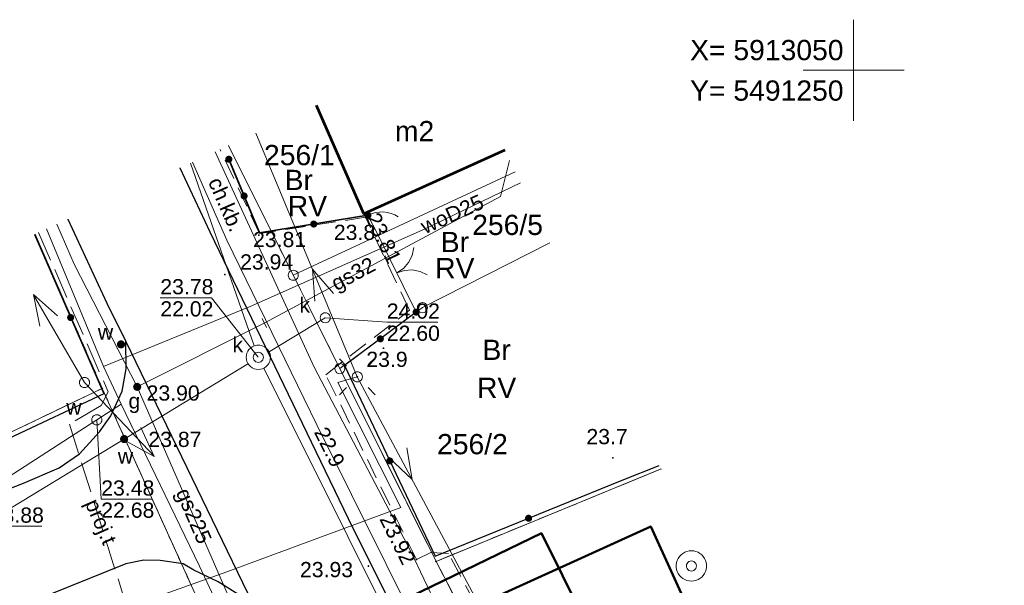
# Model space of a CAD drawing. Extents: x 5491061 to 5491264, y 5912943 to 5913063.
# Tile 58 of 58: x 5491209 to 5491257, y 5913025 to 5913052. Entities that reach past the tile are written whole.
import ezdxf
from ezdxf.enums import TextEntityAlignment as Align

# ---------------------------------------------------------------- set-up
doc = ezdxf.new("R2010")
doc.units = 0
for name, pattern in [('DGN Style 3', [2.568211, 1.834436, -0.733774]), ('PRZER1-1', [1, 0.5, -0.5]), ('PRZER2-1', [1.5, 1, -0.5]), ('PRZER3-1', [2, 1.5, -0.5])]:
    doc.linetypes.add(name, pattern=pattern)
doc.layers.get('0').update_dxf_attribs({"linetype": 'CONTINUOUS'})
for name, color, linetype, lineweight in [('GEPPGD', 7, 'CONTINUOUS', 18), ('GESBZO', 7, 'CONTINUOUS', 50), ('GESBZO_O', 7, 'CONTINUOUS', 50), ('GESDZI', 7, 'CONTINUOUS', 18), ('GESDZI_O', 7, 'CONTINUOUS', 18), ('GESKKL', 82, 'CONTINUOUS', 18), ('GESKKL_O', 82, 'CONTINUOUS', 18), ('GESUZY', 96, 'CONTINUOUS', 18), ('GESUZY_O', 96, 'CONTINUOUS', 18), ('GSLKBR', 7, 'CONTINUOUS', 18), ('GSLKFU', 7, 'CONTINUOUS', 18), ('GSLKOG', 7, 'CONTINUOUS', 35), ('GSLKRW', 7, 'CONTINUOUS', 25), ('GSPWPN', 7, 'CONTINUOUS', 13), ('GSPWPN_O', 7, 'CONTINUOUS', 13), ('GSPWPS', 7, 'CONTINUOUS', 13), ('GSPWPS_O', 7, 'CONTINUOUS', 13), ('GSSKOA', 7, 'CONTINUOUS', 18), ('GSSKOD', 7, 'CONTINUOUS', 18), ('GSSKOD_O', 7, 'CONTINUOUS', 18), ('GULEPR', 1, 'CONTINUOUS', 18), ('GULGPR', 52, 'CONTINUOUS', 18), ('GULGPR_O', 52, 'CONTINUOUS', 18), ('GULKPR', 36, 'CONTINUOUS', 18), ('GULTPR', 30, 'CONTINUOUS', 18), ('GULTPR_O', 30, 'CONTINUOUS', 18), ('GULWPR', 5, 'CONTINUOUS', 18), ('GULWPR_O', 5, 'CONTINUOUS', 18), ('GUPELA', 7, 'CONTINUOUS', 18), ('GUPELN', 1, 'CONTINUOUS', 18), ('GUPGZA', 52, 'CONTINUOUS', 18), ('GUPGZA_O', 52, 'CONTINUOUS', 18), ('GUPIKP', 7, 'CONTINUOUS', 18), ('GUPISN', 7, 'CONTINUOUS', 18), ('GUPIWZ', 7, 'CONTINUOUS', 18), ('GUPIWZ_O', 7, 'CONTINUOUS', 18), ('GUPKSD', 36, 'CONTINUOUS', 18), ('GUPKSD_O', 36, 'CONTINUOUS', 18), ('GUPPRZ_O', 7, 'CONTINUOUS', 18), ('GUPWST', 5, 'CONTINUOUS', 18), ('GUPWZA', 5, 'CONTINUOUS', 18), ('GUPWZA_O', 5, 'CONTINUOUS', 18), ('GUPZCP', 7, 'CONTINUOUS', 18), ('GUSIKP', 7, 'CONTINUOUS', 18), ('Siatka krzyży', 7, 'CONTINUOUS', 18), ('Zakres opracowania', 1, 'DGN Style 3', 50)]:
    doc.layers.add(name, color=color, linetype=linetype, lineweight=lineweight)
doc.styles.add('Arial', font='arial.ttf')
doc.styles.add('GEO-INFO', font='arial.ttf')

# ---------------------------------------------------------------- blocks, each defined once
blk = doc.blocks.new('D_GSPWPS1')
blk.add_hatch(color=0).paths.add_polyline_path([(-0.045, 0), (-0.043467, -0.011647), (-0.038971, -0.0225), (-0.03182, -0.03182), (-0.0225, -0.038971), (-0.011647, -0.043467), (0, -0.045), (0.011647, -0.043467), (0.0225, -0.038971), (0.03182, -0.03182), (0.038971, -0.0225), (0.043467, -0.011647), (0.045, 0), (0.043467, 0.011647), (0.038971, 0.0225), (0.03182, 0.03182), (0.0225, 0.038971), (0.011647, 0.043467), (0, 0.045), (-0.011647, 0.043467), (-0.0225, 0.038971), (-0.03182, 0.03182), (-0.038971, 0.0225), (-0.043467, 0.011647)])
blk = doc.blocks.new('D_GSPWPN1')
blk.add_hatch(color=0).paths.add_polyline_path([(-0.045, 0), (-0.043467, -0.011647), (-0.038971, -0.0225), (-0.03182, -0.03182), (-0.0225, -0.038971), (-0.011647, -0.043467), (0, -0.045), (0.011647, -0.043467), (0.0225, -0.038971), (0.03182, -0.03182), (0.038971, -0.0225), (0.043467, -0.011647), (0.045, 0), (0.043467, 0.011647), (0.038971, 0.0225), (0.03182, 0.03182), (0.0225, 0.038971), (0.011647, 0.043467), (0, 0.045), (-0.011647, 0.043467), (-0.0225, 0.038971), (-0.03182, 0.03182), (-0.038971, 0.0225), (-0.043467, 0.011647)])
blk = doc.blocks.new('D_GUPELN1')
at = {"color": 0}
for points in [[(3.519793, -0.5), (5.019793, 0), (3.519793, 0.5)], [(0, 0), (5, 0)]]:
    blk.add_lwpolyline(points, dxfattribs=at)
blk = doc.blocks.new('D_GUPZCP1')
at = {"color": 0}
blk.add_lwpolyline([(0, 0.25), (0, -0.25)], dxfattribs=at)
blk = doc.blocks.new('D_GUPKSD1_1')
at = {"color": 0}
blk.add_lwpolyline([(0, 0.25), (0.064705, 0.241481), (0.125, 0.216506), (0.176777, 0.176777), (0.216506, 0.125), (0.241481, 0.064705), (0.25, 0), (0.241481, -0.064705), (0.216506, -0.125), (0.176777, -0.176777), (0.125, -0.216506), (0.064705, -0.241481), (0, -0.25), (-0.064705, -0.241481), (-0.125, -0.216506), (-0.176777, -0.176777), (-0.216506, -0.125), (-0.241481, -0.064705), (-0.25, 0), (-0.241481, 0.064705), (-0.216506, 0.125), (-0.176777, 0.176777), (-0.125, 0.216506), (-0.064705, 0.241481)], close=True, dxfattribs=at)
blk = doc.blocks.new('D_GUPELA2')
blk.add_hatch(color=0).paths.add_polyline_path([(-0.001087, 0.044987), (0.011881, 0.043403), (0.021281, 0.03965), (0.030065, 0.033482), (0.038133, 0.023893), (0.043117, 0.012881), (0.044986, 0.001113), (0.044323, -0.007777), (0.040557, -0.019497), (0.033417, -0.030138), (0.024849, -0.037517), (0.013788, -0.042836), (0.002013, -0.044955), (-0.00982, -0.043916), (-0.020466, -0.040077), (-0.029541, -0.033946), (-0.036867, -0.025804), (-0.04187, -0.01649), (-0.04461, -0.005909), (-0.044532, 0.006476), (-0.041285, 0.017903), (-0.034764, 0.028574), (-0.024479, 0.03776), (-0.013449, 0.042943)])
at = {"color": 0}
for points in [[(-0.883883, 0.883883), (-0.53033, 0.53033)], [(0.883883, 0.883883), (0.53033, 0.53033)], [(-0.883883, -0.883883), (-0.53033, -0.53033)], [(0.883883, -0.883883), (0.53033, -0.53033)]]:
    blk.add_lwpolyline(points, dxfattribs=at)
blk = doc.blocks.new('D_GUPELA1')
at = {"color": 0}
blk.add_lwpolyline([(0, 0.25), (0.064705, 0.241481), (0.125, 0.216506), (0.176777, 0.176777), (0.216506, 0.125), (0.241481, 0.064705), (0.25, 0), (0.241481, -0.064705), (0.216506, -0.125), (0.176777, -0.176777), (0.125, -0.216506), (0.064705, -0.241481), (0, -0.25), (-0.064705, -0.241481), (-0.125, -0.216506), (-0.176777, -0.176777), (-0.216506, -0.125), (-0.241481, -0.064705), (-0.25, 0), (-0.241481, 0.064705), (-0.216506, 0.125), (-0.176777, 0.176777), (-0.125, 0.216506), (-0.064705, 0.241481)], close=True, dxfattribs=at)
blk = doc.blocks.new('D_GUPGZA1')
blk.add_hatch(color=0).paths.add_polyline_path([(-0.2, 0), (-0.193185, -0.051764), (-0.173205, -0.1), (-0.141421, -0.141421), (-0.1, -0.173205), (-0.051764, -0.193185), (0, -0.2), (0.051764, -0.193185), (0.1, -0.173205), (0.141421, -0.141421), (0.173205, -0.1), (0.193185, -0.051764), (0.2, 0), (0.193185, 0.051764), (0.173205, 0.1), (0.141421, 0.141421), (0.1, 0.173205), (0.051764, 0.193185), (0, 0.2), (-0.051764, 0.193185), (-0.1, 0.173205), (-0.141421, 0.141421), (-0.173205, 0.1), (-0.193185, 0.051764)])
blk = doc.blocks.new('D_GUPWZA1')
blk.add_hatch(color=0).paths.add_polyline_path([(-0.2, 0), (-0.193185, -0.051764), (-0.173205, -0.1), (-0.141421, -0.141421), (-0.1, -0.173205), (-0.051764, -0.193185), (0, -0.2), (0.051764, -0.193185), (0.1, -0.173205), (0.141421, -0.141421), (0.173205, -0.1), (0.193185, -0.051764), (0.2, 0), (0.193185, 0.051764), (0.173205, 0.1), (0.141421, 0.141421), (0.1, 0.173205), (0.051764, 0.193185), (0, 0.2), (-0.051764, 0.193185), (-0.1, 0.173205), (-0.141421, 0.141421), (-0.173205, 0.1), (-0.193185, 0.051764)])
blk = doc.blocks.new('D_GUPWST1')
at = {"color": 0}
for points in [[(0, 0.75), (0.111782, 0.741623), (0.221066, 0.71668), (0.325413, 0.675727), (0.42249, 0.619679), (0.51013, 0.549789), (0.586374, 0.467617), (0.649519, 0.375), (0.698155, 0.274006), (0.731196, 0.166891), (0.747903, 0.056048), (0.747903, -0.056048), (0.731196, -0.166891), (0.698155, -0.274006), (0.649519, -0.375), (0.586374, -0.467617), (0.51013, -0.549789), (0.42249, -0.619679), (0.325413, -0.675727), (0.221066, -0.71668), (0.111782, -0.741623), (0, -0.75), (-0.111782, -0.741623), (-0.221066, -0.71668), (-0.325413, -0.675727), (-0.42249, -0.619679), (-0.51013, -0.549789), (-0.586374, -0.467617), (-0.649519, -0.375), (-0.698155, -0.274006), (-0.731196, -0.166891), (-0.747903, -0.056048), (-0.747903, 0.056048), (-0.731196, 0.166891), (-0.698155, 0.274006), (-0.649519, 0.375), (-0.586374, 0.467617), (-0.51013, 0.549789), (-0.42249, 0.619679), (-0.325413, 0.675727), (-0.221066, 0.71668), (-0.111782, 0.741623)], [(0, 0.25), (0.064705, 0.241481), (0.125, 0.216506), (0.176777, 0.176777), (0.216506, 0.125), (0.241481, 0.064705), (0.25, 0), (0.241481, -0.064705), (0.216506, -0.125), (0.176777, -0.176777), (0.125, -0.216506), (0.064705, -0.241481), (0, -0.25), (-0.064705, -0.241481), (-0.125, -0.216506), (-0.176777, -0.176777), (-0.216506, -0.125), (-0.241481, -0.064705), (-0.25, 0), (-0.241481, 0.064705), (-0.216506, 0.125), (-0.176777, 0.176777), (-0.125, 0.216506), (-0.064705, 0.241481)]]:
    blk.add_lwpolyline(points, close=True, dxfattribs=at)
blk = doc.blocks.new('D_GUPIKP1_1')
at = {"color": 0}
blk.add_lwpolyline([(0, 0.25), (0.064705, 0.241481), (0.125, 0.216506), (0.176777, 0.176777), (0.216506, 0.125), (0.241481, 0.064705), (0.25, 0), (0.241481, -0.064705), (0.216506, -0.125), (0.176777, -0.176777), (0.125, -0.216506), (0.064705, -0.241481), (0, -0.25), (-0.064705, -0.241481), (-0.125, -0.216506), (-0.176777, -0.176777), (-0.216506, -0.125), (-0.241481, -0.064705), (-0.25, 0), (-0.241481, 0.064705), (-0.216506, 0.125), (-0.176777, 0.176777), (-0.125, 0.216506), (-0.064705, 0.241481)], close=True, dxfattribs=at)
blk = doc.blocks.new('D_GUPIWZ1_1')
at = {"color": 0}
blk.add_lwpolyline([(0, 0.25), (0.064705, 0.241481), (0.125, 0.216506), (0.176777, 0.176777), (0.216506, 0.125), (0.241481, 0.064705), (0.25, 0), (0.241481, -0.064705), (0.216506, -0.125), (0.176777, -0.176777), (0.125, -0.216506), (0.064705, -0.241481), (0, -0.25), (-0.064705, -0.241481), (-0.125, -0.216506), (-0.176777, -0.176777), (-0.216506, -0.125), (-0.241481, -0.064705), (-0.25, 0), (-0.241481, 0.064705), (-0.216506, 0.125), (-0.176777, 0.176777), (-0.125, 0.216506), (-0.064705, 0.241481)], close=True, dxfattribs=at)
blk = doc.blocks.new('D_GUPISN1')
at = {"color": 0}
blk.add_lwpolyline([(0, 0.25), (0.064705, 0.241481), (0.125, 0.216506), (0.176777, 0.176777), (0.216506, 0.125), (0.241481, 0.064705), (0.25, 0), (0.241481, -0.064705), (0.216506, -0.125), (0.176777, -0.176777), (0.125, -0.216506), (0.064705, -0.241481), (0, -0.25), (-0.064705, -0.241481), (-0.125, -0.216506), (-0.176777, -0.176777), (-0.216506, -0.125), (-0.241481, -0.064705), (-0.25, 0), (-0.241481, 0.064705), (-0.216506, 0.125), (-0.176777, 0.176777), (-0.125, 0.216506), (-0.064705, 0.241481)], close=True, dxfattribs=at)
blk = doc.blocks.new('D_GEPPGD1_1')
at = {"color": 0}
blk.add_lwpolyline([(0, 0.25), (0.077254, 0.237764), (0.146946, 0.202254), (0.202254, 0.146946), (0.237764, 0.077254), (0.25, 0), (0.237764, -0.077254), (0.202254, -0.146946), (0.146946, -0.202254), (0.077254, -0.237764), (0, -0.25), (-0.077254, -0.237764), (-0.146946, -0.202254), (-0.202254, -0.146946), (-0.237764, -0.077254), (-0.25, 0), (-0.237764, 0.077254), (-0.202254, 0.146946), (-0.146946, 0.202254), (-0.077254, 0.237764)], close=True, dxfattribs=at)
blk = doc.blocks.new('D_GEPPGD1_2')
blk.add_hatch(color=0).paths.add_polyline_path([(0, -0.045), (0.013906, -0.042798), (0.02645, -0.036406), (0.036406, -0.02645), (0.042798, -0.013906), (0.045, 0), (0.042798, 0.013906), (0.036406, 0.02645), (0.02645, 0.036406), (0.013906, 0.042798), (0, 0.045), (-0.013906, 0.042798), (-0.02645, 0.036406), (-0.036406, 0.02645), (-0.042798, 0.013906), (-0.045, 0), (-0.042798, -0.013906), (-0.036406, -0.02645), (-0.02645, -0.036406), (-0.013906, -0.042798)])
blk = doc.blocks.new('D_KOLO')
blk.add_hatch(color=0).paths.add_polyline_path([(-0.175, 0), (-0.169037, -0.045293), (-0.151554, -0.0875), (-0.123744, -0.123744), (-0.0875, -0.151554), (-0.045293, -0.169037), (0, -0.175), (0.045293, -0.169037), (0.0875, -0.151554), (0.123744, -0.123744), (0.151554, -0.0875), (0.169037, -0.045293), (0.175, 0), (0.169037, 0.045293), (0.151554, 0.0875), (0.123744, 0.123744), (0.0875, 0.151554), (0.045293, 0.169037), (0, 0.175), (-0.045293, 0.169037), (-0.0875, 0.151554), (-0.123744, 0.123744), (-0.151554, 0.0875), (-0.169037, 0.045293)])
blk = doc.blocks.new('D_GSLKOG1')
blk.add_hatch(color=0).paths.add_polyline_path([(-0.175, 0), (-0.169037, -0.045293), (-0.151554, -0.0875), (-0.123744, -0.123744), (-0.0875, -0.151554), (-0.045293, -0.169037), (0, -0.175), (0.045293, -0.169037), (0.0875, -0.151554), (0.123744, -0.123744), (0.151554, -0.0875), (0.169037, -0.045293), (0.175, 0), (0.169037, 0.045293), (0.151554, 0.0875), (0.123744, 0.123744), (0.0875, 0.151554), (0.045293, 0.169037), (0, 0.175), (-0.045293, 0.169037), (-0.0875, 0.151554), (-0.123744, 0.123744), (-0.151554, 0.0875), (-0.169037, 0.045293)])
blk = doc.blocks.new('D_GSLKFU1')
at = {"color": 0}
blk.add_lwpolyline([(0, 0), (-0.012833, -0.195789), (-0.051111, -0.388229), (-0.114181, -0.574025), (-0.200962, -0.75), (-0.30997, -0.913142), (-0.43934, -1.06066), (-0.586858, -1.19003), (-0.75, -1.299038)], dxfattribs=at)
blk = doc.blocks.new('D_GSLKBR1')
at = {"color": 0}
for points in [[(1.299038, 0.75), (1.06066, 0.43934), (0.75, 0.200962), (0.388229, 0.051111), (0, 0)], [(0, 0), (0.388229, -0.051111), (0.75, -0.200962), (1.06066, -0.43934), (1.299038, -0.75)]]:
    blk.add_lwpolyline(points, dxfattribs=at)
blk = doc.blocks.new('D_SUEP1')
at = {"color": 0}
blk.add_lwpolyline([(-0.75, -0.5), (0.75, 0), (-0.75, 0.5)], dxfattribs=at)

msp = doc.modelspace()

# ---------------------------------------------------------------- linework, layer by layer
at = {"layer": 'GESBZO', "color": 252, "linetype": 'Continuous', "lineweight": 53, "true_color": 0x939598, "elevation": 10.18, "flags": 128}
msp.add_lwpolyline([(5491232.76941, 5913046.05842), (5491225.81, 5913042.92), (5491223.47006, 5913048.26026)], dxfattribs=at)
at = {"layer": 'GESBZO', "color": 252, "linetype": 'Continuous', "lineweight": 50, "true_color": 0x939598, "elevation": 10.18}
msp.add_lwpolyline([(5491246.09371, 5913014.0524), (5491237.6, 5913010), (5491231.33, 5913023.54), (5491239.98, 5913027.48)], close=True, dxfattribs=at)
at = {"layer": 'GESDZI', "color": 252, "linetype": 'Continuous', "lineweight": 13, "true_color": 0x939598, "elevation": 10.22, "flags": 128}
for points in [[(5491219.13615, 5913046.27981), (5491222.33, 5913039.88), (5491233.28955, 5913044.98843)], [(5491256.08236, 5912974.72878), (5491255.96, 5912974.97), (5491237.6, 5913010), (5491229.38, 5913025.75), (5491224.63, 5913035.27), (5491222.33, 5913039.88), (5491219.13615, 5913046.27981)], [(5491233.28955, 5913044.98843), (5491222.33, 5913039.88), (5491224.63, 5913035.27), (5491228.71, 5913038.28), (5491234.99188, 5913041.47695)], [(5491174.35976, 5913028.32005), (5491178.44, 5913017.81), (5491212.9, 5913034.29), (5491209.5817, 5913041.91374)], [(5491209.5817, 5913041.91374), (5491212.9, 5913034.29), (5491217.7, 5913023.67), (5491222.72, 5913013.04), (5491234.92, 5912987.71), (5491236.23, 5912984.98), (5491238.39, 5912985.1), (5491245.88014, 5912969.79957)], [(5491234.99188, 5913041.47695), (5491228.71, 5913038.28), (5491224.63, 5913035.27), (5491229.38, 5913025.75), (5491240.49036, 5913030.31232)], [(5491172.232, 5913007.9361), (5491217.7, 5913023.67), (5491212.9, 5913034.29), (5491178.44, 5913017.81), (5491169.1296, 5913017.10583)], [(5491240.49036, 5913030.31232), (5491229.38, 5913025.75), (5491237.6, 5913010), (5491249.35807, 5913015.36932)]]:
    msp.add_lwpolyline(points, dxfattribs=at)
at = {"layer": 'GESKKL', "color": 252, "linetype": 'PRZER3-1', "lineweight": 13, "true_color": 0x939598, "elevation": 10.06}
msp.add_lwpolyline([(5491219.13573, 5913046.27962), (5491229.38, 5913025.75), (5491240.49036, 5913030.31232)], dxfattribs=at)
at = {"layer": 'GESUZY', "color": 252, "linetype": 'PRZER1-1', "lineweight": 13, "true_color": 0x939598, "elevation": 10.08}
for points in [[(5491219.13573, 5913046.27962), (5491229.38, 5913025.75), (5491240.49036, 5913030.31232)], [(5491256.08236, 5912974.72878), (5491255.96, 5912974.97), (5491237.6, 5913010), (5491229.38, 5913025.75), (5491219.13573, 5913046.27962)], [(5491174.35971, 5913028.32005), (5491178.44, 5913017.81), (5491212.9, 5913034.29), (5491209.5817, 5913041.91374)], [(5491209.5817, 5913041.91374), (5491212.9, 5913034.29), (5491217.7, 5913023.67), (5491222.72, 5913013.04), (5491234.92, 5912987.71), (5491236.23, 5912984.98), (5491238.39, 5912985.1), (5491245.88014, 5912969.79957)], [(5491172.232, 5913007.9361), (5491217.7, 5913023.67), (5491212.9, 5913034.29), (5491178.44, 5913017.81), (5491169.1299, 5913017.10496)], [(5491240.49036, 5913030.31232), (5491229.38, 5913025.75), (5491237.6, 5913010), (5491249.35807, 5913015.36932)]]:
    msp.add_lwpolyline(points, dxfattribs=at)
at = {"layer": 'GSLKBR', "color": 252, "linetype": 'Continuous', "lineweight": 18, "true_color": 0x939598, "elevation": 10.18}
msp.add_lwpolyline([(5491228.4, 5913038.06), (5491226.49, 5913041.93)], dxfattribs=at)
at = {"layer": 'GSLKFU', "color": 252, "linetype": 'Continuous', "lineweight": 18, "true_color": 0x939598, "elevation": 10.18}
msp.add_lwpolyline([(5491226.49, 5913041.93), (5491226.02, 5913042.84)], dxfattribs=at)
at = {"layer": 'GSLKOG', "color": 252, "linetype": 'Continuous', "lineweight": 35, "true_color": 0x939598, "elevation": 10.18}
msp.add_lwpolyline([(5491219.15, 5913045.61), (5491220.66, 5913041.98), (5491226.02, 5913042.84)], dxfattribs=at)
at = {"layer": 'GSLKOG', "color": 252, "linetype": 'Continuous', "lineweight": 30, "true_color": 0x939598, "elevation": 10.18, "flags": 128}
for points in [[(5491209.54844, 5913041.89854), (5491212.98, 5913034.03), (5491194.191, 5913025.203)], [(5491228.4, 5913038.06), (5491224.86, 5913035.42), (5491229.33, 5913026), (5491238.57, 5913029.76), (5491240.38998, 5913030.48799)]]:
    msp.add_lwpolyline(points, dxfattribs=at)
at = {"layer": 'GSLKRW', "color": 252, "linetype": 'Continuous', "lineweight": 30, "true_color": 0x939598, "elevation": 10.18, "flags": 128}
for points in [[(5491216.73249, 5913045.18142), (5491218.21448, 5913042.03219), (5491225.2799, 5913027.39856), (5491234.22414, 5913009.53654), (5491241.13079, 5912996.41127), (5491246.71, 5912985.74), (5491253.15671, 5912973.29674)], [(5491211.20356, 5913042.65488), (5491213.13289, 5913038.49436), (5491214.06456, 5913036.60143), (5491221.0767, 5913022.12972), (5491224.21052, 5913015.72354), (5491229.30661, 5913005.79402), (5491234.25036, 5912996.23932), (5491239.00109, 5912986.9879), (5491243.09721, 5912979.55376), (5491247.68162, 5912970.62839)]]:
    msp.add_lwpolyline(points, dxfattribs=at)
at = {"layer": 'GSLKRW', "color": 252, "linetype": 'Continuous', "lineweight": 25, "true_color": 0x939598, "elevation": 10.18}
msp.add_lwpolyline([(5491221.0767, 5913022.12972), (5491219.85706, 5913023.97022), (5491218.62129, 5913024.74538), (5491217.41923, 5913025.31833), (5491216.90245, 5913025.63288), (5491215.75656, 5913025.79016), (5491214.9477, 5913025.81263), (5491214.07143, 5913025.63288), (5491207.72, 5913023.08), (5491205.93803, 5913027.30321), (5491205.54, 5913028.27), (5491209.00301, 5913029.60691), (5491210.76655, 5913030.36789), (5491211.76911, 5913031.06847), (5491212.75959, 5913032.14351), (5491213.32731, 5913032.94073), (5491213.88294, 5913034.14863), (5491214.07621, 5913035.2599), (5491214.06456, 5913036.60143)], dxfattribs=at)
at = {"layer": 'GSSKOA', "color": 252, "linetype": 'PRZER3-1', "lineweight": 13, "true_color": 0x939598, "elevation": 10.18}
for points in [[(5491253.15671, 5912973.29674), (5491246.71, 5912985.74), (5491241.13079, 5912996.41127), (5491234.22414, 5913009.53654), (5491225.2799, 5913027.39856), (5491218.21448, 5913042.03219), (5491216.73249, 5913045.18142)], [(5491211.20356, 5913042.65488), (5491213.13289, 5913038.49436), (5491214.06456, 5913036.60143), (5491221.0767, 5913022.12972), (5491224.21052, 5913015.72354), (5491229.30661, 5913005.79402), (5491234.25036, 5912996.23932), (5491239.00109, 5912986.9879), (5491243.09721, 5912979.55376), (5491247.68162, 5912970.62839)]]:
    msp.add_lwpolyline(points, dxfattribs=at)
at = {"layer": 'GSSKOA', "color": 252, "linetype": 'PRZER3-1', "lineweight": 18, "true_color": 0x939598, "elevation": 10.18}
msp.add_lwpolyline([(5491221.0767, 5913022.12972), (5491219.85706, 5913023.97022), (5491218.62129, 5913024.74538), (5491217.41923, 5913025.31833), (5491216.90245, 5913025.63288), (5491215.75656, 5913025.79016), (5491214.9477, 5913025.81263), (5491214.07143, 5913025.63288), (5491207.72, 5913023.08), (5491205.54, 5913028.27), (5491209.00301, 5913029.60691), (5491210.76655, 5913030.36789), (5491211.76911, 5913031.06847), (5491212.75959, 5913032.14351), (5491213.32731, 5913032.94073), (5491213.88294, 5913034.14863), (5491214.07621, 5913035.2599), (5491214.06456, 5913036.60143)], close=True, dxfattribs=at)
at = {"layer": 'GSSKOD', "color": 252, "linetype": 'PRZER2-1', "lineweight": 13, "true_color": 0x939598, "elevation": 10.18}
for points in [[(5491231.31, 5913023.68), (5491230, 5913026.14), (5491229.13, 5913026.19), (5491228.41, 5913025.84), (5491223.94, 5913034.97), (5491228.07, 5913038.15), (5491225.895, 5913042.741), (5491220.67, 5913041.94), (5491218.71445, 5913046.08711)], [(5491216.73249, 5913045.18142), (5491218.21448, 5913042.03219), (5491225.2799, 5913027.39856), (5491234.22414, 5913009.53654)]]:
    msp.add_lwpolyline(points, dxfattribs=at)
at = {"layer": 'GULEPR', "color": 252, "linetype": 'Continuous', "lineweight": 13, "true_color": 0x939598, "elevation": 10.14, "flags": 128}
for points in [[(5491220.47896, 5913046.89343), (5491225.494, 5913034.866), (5491242.65037, 5913002.75964), (5491257.35325, 5912975.35085)], [(5491253.90012, 5912973.66062), (5491253.455, 5912974.53), (5491239.673, 5913000.332), (5491235.484, 5913008.407), (5491223.491, 5913032.488), (5491219.052, 5913041.607), (5491217.3607, 5913045.46849)], [(5491225.494, 5913034.866), (5491224.532, 5913034.578), (5491227.637, 5913028.413), (5491219.053, 5913025.24), (5491195.015, 5913016.68), (5491176.74, 5913010.33), (5491171.98354, 5913008.67047)]]:
    msp.add_lwpolyline(points, dxfattribs=at)
at = {"layer": 'GULGPR', "color": 252, "linetype": 'Continuous', "lineweight": 13, "true_color": 0x939598, "elevation": 10.14, "flags": 128}
for points in [[(5491233.01482, 5913045.55359), (5491232.55707, 5913043.7687), (5491220.898, 5913037.517)], [(5491210.65458, 5913042.40401), (5491211.512, 5913040.424), (5491214.624, 5913034.369)], [(5491214.624, 5913034.369), (5491223.49, 5913014.031), (5491224.64101, 5913011.66159), (5491235.453, 5912989.4047), (5491235.926, 5912988.431), (5491245.419, 5912974.974), (5491247.31816, 5912970.46117)]]:
    msp.add_lwpolyline(points, dxfattribs=at)
at = {"layer": 'GULGPR', "color": 252, "linetype": 'Continuous', "lineweight": 18, "true_color": 0x939598, "elevation": 10.14}
msp.add_lwpolyline([(5491220.898, 5913037.517), (5491214.624, 5913034.369)], dxfattribs=at)
at = {"layer": 'GULKPR', "color": 252, "linetype": 'Continuous', "lineweight": 13, "true_color": 0x939598, "elevation": 10.14, "flags": 128}
msp.add_lwpolyline([(5491220.40653, 5913036.39623), (5491217.25478, 5913045.42009)], dxfattribs=at)
at = {"layer": 'GULKPR', "color": 252, "linetype": 'Continuous', "lineweight": 18, "true_color": 0x939598, "elevation": 10.14}
for points in [[(5491223.91, 5913037.78), (5491221.11345, 5913036.07954)], [(5491220.11922, 5913035.52979), (5491205.74, 5913026.78), (5491187.46442, 5913015.48406)], [(5491237.453, 5913002.08), (5491220.87277, 5913035.29164)]]:
    msp.add_lwpolyline(points, dxfattribs=at)
at = {"layer": 'GULTPR', "color": 252, "linetype": 'Continuous', "lineweight": 13, "true_color": 0x939598, "elevation": 10.14, "flags": 128}
msp.add_lwpolyline([(5491240.641, 5913001.459), (5491237.743, 5913007.38), (5491229.415, 5913023.532), (5491228.129, 5913026.236), (5491223.36, 5913035.336), (5491218.46949, 5913045.97517)], dxfattribs=at)
at = {"layer": 'GULTPR', "color": 252, "linetype": 'PRZER3-1', "lineweight": 13, "true_color": 0x939598, "elevation": 10.14}
msp.add_lwpolyline([(5491209.75187, 5913041.9915), (5491213.19, 5913034.12), (5491212.85, 5913033.45), (5491211.28, 5913032.52), (5491213.9, 5913024.18), (5491204.79, 5913020.85)], dxfattribs=at)
at = {"layer": 'GULWPR', "color": 252, "linetype": 'Continuous', "lineweight": 13, "true_color": 0x939598, "elevation": 10.14, "flags": 128}
for points in [[(5491233.55109, 5913044.45041), (5491228.84651, 5913042.17119), (5491220.19773, 5913038.32867), (5491212.96877, 5913035.37784)], [(5491213.84131, 5913033.52107), (5491212.96877, 5913035.37784), (5491210.14922, 5913042.17308)], [(5491212.629, 5913032.742), (5491206.33, 5913028.68), (5491191.138, 5913018.301), (5491180.485, 5913016.831), (5491173.671, 5913015.438), (5491169.82501, 5913015.05042)]]:
    msp.add_lwpolyline(points, dxfattribs=at)
at = {"layer": 'GULWPR', "color": 252, "linetype": 'Continuous', "lineweight": 18, "true_color": 0x939598, "elevation": 10.14}
for points in [[(5491212.629, 5913032.742), (5491213.84131, 5913033.52107)], [(5491228.911, 5913002.69902), (5491228.13302, 5913004.12634), (5491225.30692, 5913009.52187), (5491221.33194, 5913017.73743), (5491217.70291, 5913025.50866), (5491213.84131, 5913033.52107)]]:
    msp.add_lwpolyline(points, dxfattribs=at)
at = {"layer": 'GUPPRZ_O', "color": 252, "linetype": 'Continuous', "lineweight": 13, "true_color": 0x939598, "elevation": 10.8, "flags": 128}
for points in [[(5491220.605, 5913035.828), (5491218.28608, 5913038.76837), (5491215.76608, 5913038.76837)], [(5491223.91, 5913037.78), (5491226.94858, 5913037.56352), (5491229.46858, 5913037.56352)], [(5491212.629, 5913032.742), (5491212.85014, 5913028.82761), (5491215.37014, 5913028.82761)], [(5491206.33, 5913028.68), (5491207.39498, 5913027.48828), (5491209.91498, 5913027.48828)]]:
    msp.add_lwpolyline(points, dxfattribs=at)
at = {"layer": 'GUSIKP', "color": 252, "linetype": 'Continuous', "lineweight": 18, "true_color": 0x939598, "elevation": 10.14}
msp.add_lwpolyline([(5491221.205, 5913035.828, 0.57735027), (5491220.305, 5913036.34762, 1.7320508)], format="xyb", close=True, dxfattribs=at)
at = {"layer": 'Siatka krzyży', "color": 252, "linetype": 'Continuous', "true_color": 0x939598, "elevation": 100, "flags": 128}
for points in [[(5491250, 5913047.5), (5491250, 5913052.5)], [(5491252.5, 5913050), (5491247.5, 5913050)]]:
    msp.add_lwpolyline(points, dxfattribs=at)
at = {"layer": 'Zakres opracowania', "color": 6, "linetype": 'Continuous', "ltscale": 0.5, "flags": 128}
msp.add_lwpolyline([(5491202.66694, 5912975.10643), (5491257.43858, 5912981.08121), (5491234.58112, 5913027.14092), (5491186.4563, 5913003.82328)], close=True, dxfattribs=at)

# ---------------------------------------------------------------- block references
at = {"layer": 'GEPPGD', "color": 252, "linetype": 'Continuous', "lineweight": 18, "true_color": 0x939598}
for name, p in [('D_GEPPGD1_1', (5491222.33, 5913039.88, 10.24)), ('D_GEPPGD1_1', (5491228.71, 5913038.28, 10.24)), ('D_GEPPGD1_1', (5491224.63, 5913035.27, 10.24)), ('D_GEPPGD1_2', (5491212.9, 5913034.29, 10.24)), ('D_GEPPGD1_2', (5491229.38, 5913025.75, 10.24))]:
    msp.add_blockref(name, p, dxfattribs=at)
at = {"layer": 'GSLKBR', "color": 252, "linetype": 'Continuous', "lineweight": 18, "true_color": 0x939598, "rotation": 26.26818451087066}
msp.add_blockref('D_GSLKBR1', (5491227.445, 5913039.995, 10.18), dxfattribs=at)
at = {"layer": 'GSLKFU', "color": 252, "linetype": 'Continuous', "lineweight": 18, "true_color": 0x939598, "rotation": 117.3156080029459}
msp.add_blockref('D_GSLKFU1', (5491226.02, 5913042.84, 10.18), dxfattribs=at)
at = {"layer": 'GSLKOG', "color": 252, "linetype": 'Continuous', "lineweight": 35, "true_color": 0x939598}
for name, p, rotation in [('D_GSLKOG1', (5491219.15, 5913045.61, 10.18), 292.5862340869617), ('D_KOLO', (5491219.905, 5913043.795, 10.18), 292.5862340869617), ('D_KOLO', (5491219.905, 5913043.795, 10.18), 292.5862340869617), ('D_GSLKOG1', (5491226.02, 5913042.84, 10.18), 9.11528962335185), ('D_KOLO', (5491223.34, 5913042.41, 10.18), 9.115289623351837), ('D_KOLO', (5491223.34, 5913042.41, 10.18), 9.115289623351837), ('D_GSLKOG1', (5491228.4, 5913038.06, 10.18), 216.7142029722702), ('D_KOLO', (5491211.33906, 5913037.79266, 10.18), 293.5625507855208), ('D_KOLO', (5491211.33906, 5913037.79266, 10.18), 293.5625507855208), ('D_KOLO', (5491226.63, 5913036.74, 10.18), 216.7142029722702), ('D_KOLO', (5491226.63, 5913036.74, 10.18), 216.7142029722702), ('D_KOLO', (5491227.095, 5913030.71, 10.18), 295.3853820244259), ('D_KOLO', (5491227.095, 5913030.71, 10.18), 295.3853820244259), ('D_KOLO', (5491233.95, 5913027.88, 10.18), 22.14270569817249), ('D_KOLO', (5491233.95, 5913027.88, 10.18), 22.14270569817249)]:
    msp.add_blockref(name, p, dxfattribs=dict(at, rotation=rotation))
at = {"layer": 'GSPWPN', "color": 252, "linetype": 'Continuous', "lineweight": 13, "true_color": 0x939598}
for p in [(5491226.78853, 5913042.02909, 10.08), (5491226.78612, 5913036.27583, 10.08), (5491238.11045, 5913030.86119, 10.08)]:
    msp.add_blockref('D_GSPWPN1', p, dxfattribs=at)
at = {"layer": 'GSPWPS', "color": 252, "linetype": 'Continuous', "lineweight": 13, "true_color": 0x939598}
for p in [(5491225.89, 5913042.74, 10.08), (5491220.6265, 5913041.86231, 10.08), (5491218.9557, 5913039.91304, 10.08), (5491226.04021, 5913025.52024, 10.08), (5491228.41, 5913025.84, 10.08)]:
    msp.add_blockref('D_GSPWPS1', p, dxfattribs=at)
at = {"layer": 'GULEPR', "color": 252, "linetype": 'Continuous', "lineweight": 18, "true_color": 0x939598}
for p, rotation in [((5491223.56974, 5913039.48089, 10.14), 112.6345401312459), ((5491227.85047, 5913030.45612, 10.14), 298.1182904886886)]:
    msp.add_blockref('D_SUEP1', p, dxfattribs=dict(at, rotation=rotation))
at = {"layer": 'GUPELA', "color": 252, "linetype": 'Continuous', "lineweight": 18, "true_color": 0x939598}
for name, p in [('D_GUPELA2', (5491225.494, 5913034.866, 10.15)), ('D_GUPELA1', (5491225.494, 5913034.866, 10.16))]:
    msp.add_blockref(name, p, dxfattribs=at)
at = {"layer": 'GUPELN', "color": 252, "linetype": 'Continuous', "lineweight": 18, "true_color": 0x939598}
for rotation in [120.1600656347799, 313.3675015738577]:
    msp.add_blockref('D_GUPELN1', (5491212.02166, 5913034.58173, 10.14), dxfattribs=dict(at, rotation=rotation))
at = {"layer": 'GUPGZA', "color": 252, "linetype": 'Continuous', "lineweight": 18, "true_color": 0x939598, "rotation": 117.4264053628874}
msp.add_blockref('D_GUPGZA1', (5491214.624, 5913034.369, 10.16), dxfattribs=at)
at = {"layer": 'GUPIKP', "color": 252, "linetype": 'Continuous', "lineweight": 18, "true_color": 0x939598}
msp.add_blockref('D_GUPIKP1_1', (5491212.629, 5913032.742, 10.16), dxfattribs=at)
at = {"layer": 'GUPISN', "color": 252, "linetype": 'Continuous', "lineweight": 18, "true_color": 0x939598}
for p in [(5491212.02166, 5913034.58173, 10.16), (5491225.494, 5913034.866, 10.16)]:
    msp.add_blockref('D_GUPISN1', p, dxfattribs=at)
at = {"layer": 'GUPIWZ', "color": 252, "linetype": 'Continuous', "lineweight": 18, "true_color": 0x939598}
for p in [(5491223.91, 5913037.78, 10.18), (5491220.605, 5913035.828, 10.18), (5491212.629, 5913032.742, 10.18)]:
    msp.add_blockref('D_GUPIWZ1_1', p, dxfattribs=at)
at = {"layer": 'GUPKSD', "color": 252, "linetype": 'Continuous', "lineweight": 18, "true_color": 0x939598}
msp.add_blockref('D_GUPKSD1_1', (5491223.91, 5913037.78, 10.16), dxfattribs=at)
at = {"layer": 'GUPWST', "color": 252, "linetype": 'Continuous', "lineweight": 18, "true_color": 0x939598}
msp.add_blockref('D_GUPWST1', (5491241.98949, 5913025.52366, 10.16), dxfattribs=at)
at = {"layer": 'GUPWZA', "color": 252, "linetype": 'Continuous', "lineweight": 18, "true_color": 0x939598}
msp.add_blockref('D_GUPWZA1', (5491213.825, 5913036.467, 10.16), dxfattribs=at)
at = {"layer": 'GUPWZA', "color": 252, "linetype": 'Continuous', "lineweight": 18, "true_color": 0x939598, "rotation": 299.658523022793}
msp.add_blockref('D_GUPWZA1', (5491213.98, 5913031.79, 10.16), dxfattribs=at)
at = {"layer": 'GUPZCP', "color": 252, "linetype": 'Continuous', "lineweight": 18, "true_color": 0x939598, "rotation": 205.8118809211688}
msp.add_blockref('D_GUPZCP1', (5491220.898, 5913037.517, 10.16), dxfattribs=at)

# ---------------------------------------------------------------- texts
at = {"layer": 'GESBZO_O', "color": 252, "linetype": 'Continuous', "lineweight": 0, "true_color": 0x939598, "style": 'Arial'}
msp.add_text('m2', height=1, dxfattribs=at).set_placement((5491228.31997, 5913046.49721), align=Align.CENTER)
at = {"layer": 'GESDZI_O', "color": 251, "linetype": 'Continuous', "lineweight": 0, "true_color": 0x636466, "style": 'Arial'}
for s, p in [('256/1', (5491220.88551, 5913045.3158)), ('256/5', (5491231.16594, 5913041.868)), ('256/2', (5491229.43061, 5913031.04015))]:
    msp.add_text(s, height=1, dxfattribs=at).set_placement(p)
at = {"layer": 'GESKKL_O', "color": 252, "linetype": 'Continuous', "lineweight": 0, "true_color": 0x939598, "style": 'Arial'}
for p in [(5491223.03067, 5913042.79612), (5491230.30786, 5913039.73147), (5491232.37207, 5913033.82348)]:
    msp.add_text('RV', height=1, dxfattribs=at).set_placement(p, align=Align.CENTER)
at = {"layer": 'GESUZY_O', "color": 251, "linetype": 'Continuous', "lineweight": 0, "true_color": 0x636466, "style": 'Arial'}
for p in [(5491222.60441, 5913044.0861), (5491230.31061, 5913041.02145), (5491232.37207, 5913035.69848)]:
    msp.add_text('Br', height=1, dxfattribs=at).set_placement(p, align=Align.CENTER)
at = {"layer": 'GSPWPN_O', "color": 251, "linetype": 'Continuous', "lineweight": 0, "true_color": 0x636466, "style": 'Arial'}
for s, p in [('23.8', (5491224.33418, 5913041.6247)), ('23.9', (5491225.9382, 5913035.35349)), ('23.7', (5491236.80489, 5913031.53747))]:
    msp.add_text(s, height=0.75, dxfattribs=at).set_placement(p)
at = {"layer": 'GSPWPS_O', "color": 251, "linetype": 'Continuous', "lineweight": 0, "true_color": 0x636466, "style": 'Arial'}
msp.add_text('23.81', height=0.75, rotation=295.450252, dxfattribs=at).set_placement((5491225.89, 5913042.74))
for s, p in [('23.81', (5491220.34573, 5913041.27019)), ('23.94', (5491219.7057, 5913040.16304)), ('23.93', (5491222.66174, 5913024.97013))]:
    msp.add_text(s, height=0.75, dxfattribs=at).set_placement(p)
msp.add_text('23.92', height=0.75, rotation=296.523821, dxfattribs=at).set_placement((5491227.73894, 5913025.50507), align=Align.RIGHT)
at = {"layer": 'GSSKOD_O', "color": 252, "linetype": 'Continuous', "lineweight": 0, "true_color": 0x939598, "style": 'Arial'}
msp.add_text('ch.kb.', height=0.75, rotation=293.720398, dxfattribs=at).set_placement((5491218.67164, 5913043.22582), align=Align.CENTER)
at = {"layer": 'GULGPR_O', "color": 252, "linetype": 'Continuous', "lineweight": 0, "true_color": 0x939598, "style": 'Arial'}
for s, rotation, p in [('gs32', 28.200639, (5491225.46206, 5913039.62362)), ('gs225', 293.414323, (5491217.08193, 5913027.84986))]:
    msp.add_text(s, height=0.75, rotation=rotation, dxfattribs=at).set_placement(p, align=Align.CENTER)
at = {"layer": 'GULTPR_O', "color": 252, "linetype": 'Continuous', "lineweight": 0, "true_color": 0x939598, "style": 'Arial'}
msp.add_text('proj.t', height=0.75, rotation=293.594818, dxfattribs=at).set_placement((5491212.49393, 5913027.56611), align=Align.CENTER)
at = {"layer": 'GULWPR_O', "color": 252, "linetype": 'Continuous', "lineweight": 0, "true_color": 0x939598, "style": 'Arial'}
msp.add_text('woD25', height=0.75, rotation=23.954857, dxfattribs=at).set_placement((5491230.32584, 5913042.56195), align=Align.CENTER)
at = {"layer": 'GUPGZA_O', "color": 252, "linetype": 'Continuous', "lineweight": 0, "true_color": 0x939598, "style": 'Arial'}
msp.add_text('g', height=0.75, dxfattribs=at).set_placement((5491214.77605, 5913033.29841), align=Align.RIGHT)
at = {"layer": 'GUPIWZ_O', "color": 251, "linetype": 'Continuous', "lineweight": 0, "true_color": 0x636466, "style": 'Arial'}
for s, p in [('k', (5491223.16, 5913038.03)), ('k', (5491219.855, 5913036.078)), ('w', (5491211.879, 5913032.992))]:
    msp.add_text(s, height=0.75, dxfattribs=at).set_placement(p, align=Align.RIGHT)
at = {"layer": 'GUPKSD_O', "color": 251, "linetype": 'Continuous', "lineweight": 0, "true_color": 0x636466, "style": 'Arial'}
msp.add_text('k', height=0.75, dxfattribs=at).set_placement((5491223.16, 5913038.03), align=Align.RIGHT)
at = {"layer": 'GUPPRZ_O', "color": 251, "linetype": 'Continuous', "lineweight": 0, "true_color": 0x636466, "style": 'Arial'}
for s, p in [('23.78', (5491215.76608, 5913038.94087)), ('22.02', (5491215.76608, 5913037.84587)), ('24.02', (5491226.94858, 5913037.73602)), ('22.60', (5491226.94858, 5913036.64102)), ('23.90', (5491215.08956, 5913033.68917)), ('23.87', (5491215.17726, 5913031.4001)), ('23.48', (5491212.85014, 5913029.00011)), ('23.88', (5491207.39498, 5913027.66078)), ('22.68', (5491212.85014, 5913027.90511))]:
    msp.add_text(s, height=0.75, dxfattribs=at).set_placement(p)
msp.add_text('22.9', height=0.75, rotation=296.474576, dxfattribs=at).set_placement((5491223.33494, 5913032.14303))
at = {"layer": 'GUPWZA_O', "color": 252, "linetype": 'Continuous', "lineweight": 0, "true_color": 0x939598, "style": 'Arial'}
for p in [(5491213.43865, 5913036.6963), (5491214.42499, 5913030.57772)]:
    msp.add_text('w', height=0.75, dxfattribs=at).set_placement(p, align=Align.RIGHT)
at = {"layer": 'Siatka krzyży', "color": 252, "linetype": 'Continuous', "true_color": 0x939598, "style": 'GEO-INFO'}
msp.add_text('X= 5913050', height=1, dxfattribs=at).set_placement((5491249.5, 5913050.5), align=Align.RIGHT)
msp.add_text('Y= 5491250', height=1, dxfattribs=at).set_placement((5491249.5, 5913049.5), align=Align.TOP_RIGHT)

doc.saveas('drawing.dxf')
